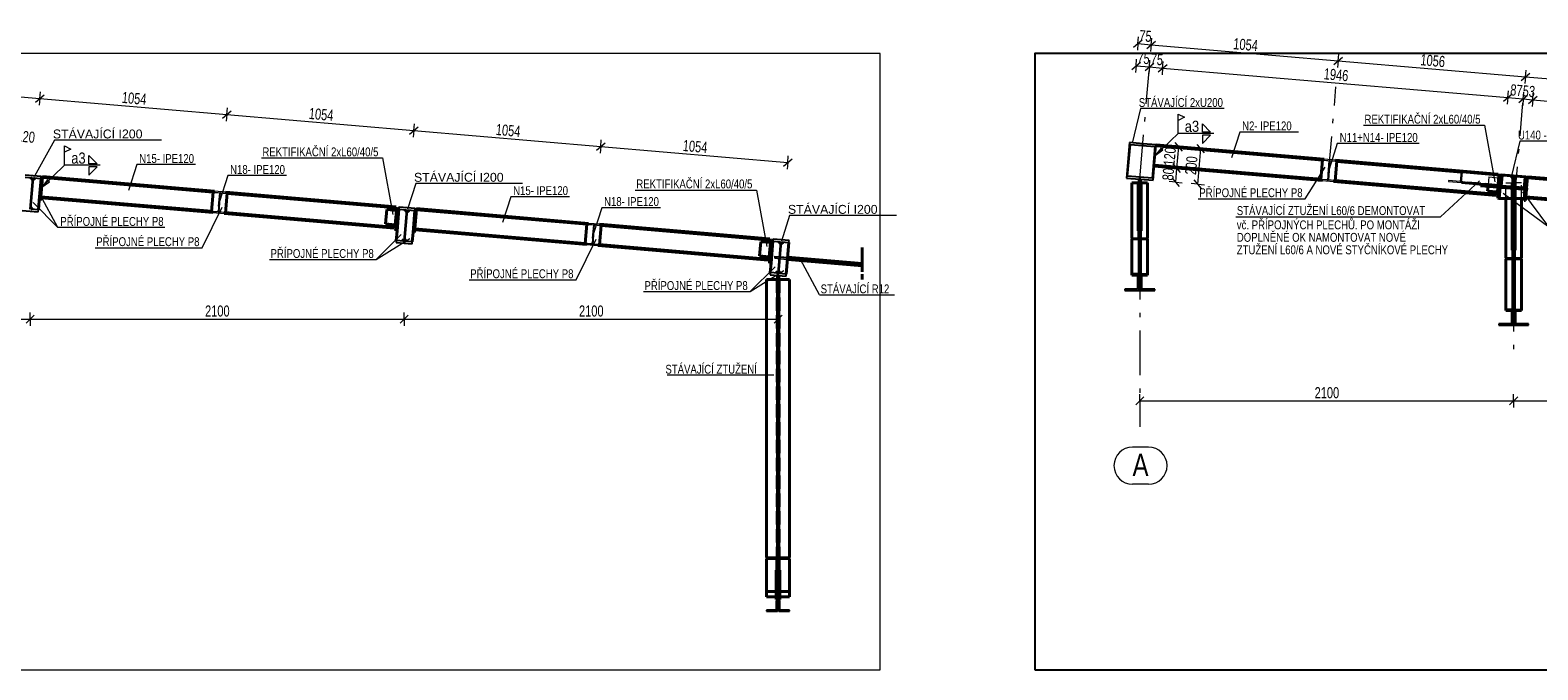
# Model space of a CAD drawing. Header units: metres. Extents: x 217 to 322, y -6 to 53.
# Tile 8 of 39: x 239 to 272, y 14 to 28. Entities that reach past the tile are written whole.
import ezdxf

# ---------------------------------------------------------------- set-up
doc = ezdxf.new("R2010")
doc.units = ezdxf.units.M
for name, pattern in [('__RA_15', [1.7, 1, -0.3, 0.1, -0.3]), ('__RA_2', [0.4, 0.3, -0.1]), ('__RA_4', [0.6, 0.3, -0.1, 0, -0.1, 0, -0.1])]:
    doc.linetypes.add(name, pattern=pattern)
for name, color, linetype, lineweight in [('KOTY', 171, 'Continuous', 18), ('OSY', 204, '__RA_15', 13), ('POPIS', 7, 'Continuous', 13), ('Standard', 7, 'Continuous', 40), ('VYZTUZ', 11, 'Continuous', 50)]:
    doc.layers.add(name, color=color, linetype=linetype, lineweight=lineweight)
doc.styles.add('ARIAL', font='ARIAL.TTF')

msp = doc.modelspace()

# ---------------------------------------------------------------- linework, layer by layer
at = {"layer": 'KOTY', "color": 171, "linetype": 'Continuous', "lineweight": 18}
for p, q in [((263.956, 25.612), (263.824, 25.445)), ((263.824, 25.445), (263.987, 25.6)), ((263.824, 25.445), (263.997, 25.568)), ((263.824, 25.445), (263.824, 25.445)), ((263.824, 25.445), (263.824, 25.445)), ((263.824, 25.445), (263.824, 25.445)), ((263.997, 25.568), (263.956, 25.612)), ((238.944, 24.899), (238.812, 24.733)), ((238.812, 24.733), (238.975, 24.888)), ((238.812, 24.733), (238.985, 24.856)), ((238.812, 24.733), (238.812, 24.733)), ((238.812, 24.733), (238.812, 24.733)), ((238.812, 24.733), (238.812, 24.733)), ((238.985, 24.856), (238.944, 24.899))]:
    msp.add_line(p, q, dxfattribs=at)
for points in [[(264.34, 25.936), (264.34, 26.376), (264.482, 26.302), (264.34, 26.229)], [(264.885, 25.972), (264.885, 26.156), (265.069, 25.972), (264.885, 25.972)], [(265.14, 25.936), (264.34, 25.936), (263.824, 25.445)], [(264.885, 25.9), (264.885, 25.716), (265.069, 25.9), (264.885, 25.9)], [(239.328, 25.224), (239.328, 25.664), (239.47, 25.59), (239.328, 25.516)], [(239.874, 25.26), (239.873, 25.444), (240.058, 25.26), (239.874, 25.26)], [(240.128, 25.224), (239.328, 25.224), (238.812, 24.733)], [(239.874, 25.188), (239.873, 25.004), (240.058, 25.188), (239.874, 25.188)]]:
    msp.add_lwpolyline(points, dxfattribs=at)
at = {"layer": 'OSY', "color": 204, "linetype": '__RA_15', "lineweight": 13}
for p, q in [((263.477, 24.913), (263.686, 27.344)), ((267.705, 24.872), (267.886, 26.984)), ((271.877, 24.193), (272.086, 26.624)), ((263.477, 24.913), (263.477, 19.353)), ((271.877, 24.193), (271.877, 21.073))]:
    msp.add_line(p, q, dxfattribs=at)
at = {"layer": 'OSY', "color": 204, "linetype": 'Continuous', "lineweight": 13}
for p, q in [((263.674, 18.897), (263.316, 18.897)), ((263.674, 18.064), (263.316, 18.064))]:
    msp.add_line(p, q, dxfattribs=at)
for centre, start, end in [((263.316, 18.481), 90, 270), ((263.674, 18.481), 270, 90)]:
    msp.add_arc(centre, 0.417, start, end, dxfattribs=at)
at = {"layer": 'Standard', "color": 204, "linetype": 'Continuous', "lineweight": 13}
for p, q in [((263.495, 26.498), (263.309, 25.72)), ((265.375, 26.498), (263.495, 26.498)), ((268.503, 26.124), (271.223, 26.124)), ((271.223, 26.124), (271.454, 24.853)), ((239.101, 25.792), (238.649, 24.981)), ((241.501, 25.792), (239.101, 25.792)), ((265.725, 25.972), (265.538, 25.394)), ((267.045, 25.972), (265.725, 25.972)), ((272.012, 25.768), (271.826, 24.99)), ((276.292, 25.768), (272.012, 25.768)), ((267.916, 25.713), (267.729, 25.135)), ((269.756, 25.713), (267.916, 25.713)), ((240.949, 25.24), (240.763, 24.662)), ((242.269, 25.24), (240.949, 25.24)), ((243.747, 25.389), (246.467, 25.389)), ((246.467, 25.389), (246.698, 24.119)), ((267.193, 24.472), (267.646, 25.186)), ((242.992, 24.993), (242.805, 24.415)), ((244.312, 24.993), (242.992, 24.993)), ((247.213, 24.819), (247.027, 24.241)), ((249.613, 24.819), (247.213, 24.819)), ((270.235, 24.071), (271.113, 24.879)), ((238.618, 24.387), (239.178, 23.828)), ((239.178, 23.828), (238.778, 24.56)), ((249.349, 24.52), (249.163, 23.942)), ((250.669, 24.52), (249.349, 24.52)), ((252.147, 24.669), (254.867, 24.669)), ((254.867, 24.669), (255.098, 23.399)), ((264.793, 24.472), (267.193, 24.472)), ((271.641, 24.595), (272.67, 23.842)), ((272.67, 23.842), (272.086, 24.628)), ((242.415, 23.373), (242.868, 24.287)), ((251.392, 24.273), (251.205, 23.695)), ((252.712, 24.273), (251.392, 24.273)), ((255.613, 24.099), (255.427, 23.521)), ((258.013, 24.099), (255.613, 24.099)), ((265.635, 24.071), (270.235, 24.071)), ((241.578, 23.828), (239.178, 23.828)), ((240.015, 23.373), (242.415, 23.373)), ((246.888, 23.667), (246.329, 23.108)), ((246.329, 23.108), (247.081, 23.579)), ((250.815, 22.653), (251.268, 23.567)), ((243.929, 23.108), (246.329, 23.108)), ((256.287, 22.313), (255.855, 23.11)), ((255.288, 22.947), (254.729, 22.388)), ((254.729, 22.388), (255.481, 22.859)), ((248.415, 22.653), (250.815, 22.653)), ((252.329, 22.388), (254.729, 22.388)), ((256.287, 22.313), (257.967, 22.313)), ((255.261, 20.509), (252.861, 20.509))]:
    msp.add_line(p, q, dxfattribs=at)
at = {"layer": 'Standard', "color": 2, "linetype": 'Continuous', "lineweight": 25}
for p, q in [((263.247, 25.736), (263.179, 24.939)), ((263.206, 24.98), (263.267, 25.69)), ((263.546, 25.71), (263.247, 25.736)), ((263.267, 25.69), (263.542, 25.666)), ((263.542, 25.666), (263.546, 25.71)), ((263.546, 25.71), (263.542, 25.666)), ((263.542, 25.666), (263.817, 25.643)), ((263.845, 25.684), (263.546, 25.71)), ((263.817, 25.643), (263.756, 24.933)), ((263.776, 24.887), (263.845, 25.684)), ((238.438, 24.96), (238.607, 24.945)), ((238.801, 24.975), (238.442, 25.005)), ((238.607, 24.945), (238.546, 24.24)), ((238.569, 24.238), (238.629, 24.943)), ((238.629, 24.943), (238.797, 24.929)), ((238.797, 24.929), (238.801, 24.975)), ((263.179, 24.939), (263.477, 24.913)), ((263.481, 24.957), (263.206, 24.98)), ((263.477, 24.913), (263.481, 24.957)), ((263.481, 24.957), (263.477, 24.913)), ((263.477, 24.913), (263.776, 24.887)), ((263.756, 24.933), (263.481, 24.957)), ((271.598, 25.02), (271.576, 24.761)), ((271.576, 24.761), (271.612, 24.758)), ((272.156, 24.972), (271.598, 25.02)), ((271.612, 24.758), (271.633, 24.997)), ((271.633, 24.997), (272.119, 24.955)), ((272.119, 24.955), (272.098, 24.716)), ((272.134, 24.713), (272.156, 24.972)), ((272.098, 24.716), (272.134, 24.713)), ((238.374, 24.208), (238.733, 24.178)), ((238.737, 24.223), (238.569, 24.238)), ((238.733, 24.178), (238.737, 24.223)), ((246.842, 24.285), (246.838, 24.24)), ((246.838, 24.24), (247.007, 24.225)), ((247.201, 24.255), (246.842, 24.285)), ((247.007, 24.225), (246.946, 23.52)), ((246.969, 23.518), (247.029, 24.223)), ((247.029, 24.223), (247.197, 24.209)), ((247.197, 24.209), (247.201, 24.255)), ((263.461, 23.752), (263.445, 23.752)), ((263.445, 23.752), (263.445, 23.582)), ((263.461, 23.564), (263.461, 23.752)), ((263.493, 23.752), (263.493, 23.564)), ((263.509, 23.752), (263.493, 23.752)), ((263.509, 23.582), (263.509, 23.752)), ((246.778, 23.534), (246.774, 23.488)), ((246.774, 23.488), (247.133, 23.458)), ((246.946, 23.52), (246.778, 23.534)), ((247.137, 23.503), (246.969, 23.518)), ((247.133, 23.458), (247.137, 23.503)), ((255.242, 23.565), (255.238, 23.52)), ((255.238, 23.52), (255.407, 23.505)), ((255.601, 23.535), (255.242, 23.565)), ((255.407, 23.505), (255.346, 22.8)), ((255.369, 22.798), (255.429, 23.503)), ((255.429, 23.503), (255.597, 23.489)), ((255.597, 23.489), (255.601, 23.535)), ((263.445, 23.582), (263.301, 23.582)), ((263.301, 23.582), (263.301, 23.564)), ((263.301, 23.564), (263.461, 23.564)), ((263.493, 23.564), (263.653, 23.564)), ((263.653, 23.582), (263.509, 23.582)), ((263.653, 23.564), (263.653, 23.582)), ((271.845, 23.137), (271.701, 23.137)), ((271.701, 23.137), (271.701, 23.117)), ((271.701, 23.117), (271.861, 23.117)), ((271.861, 23.322), (271.845, 23.322)), ((271.845, 23.322), (271.845, 23.137)), ((271.861, 23.117), (271.861, 23.322)), ((271.893, 23.322), (271.893, 23.117)), ((271.909, 23.322), (271.893, 23.322)), ((271.893, 23.117), (272.053, 23.117)), ((271.909, 23.137), (271.909, 23.322)), ((272.053, 23.137), (271.909, 23.137)), ((272.053, 23.117), (272.053, 23.137)), ((255.178, 22.814), (255.174, 22.768)), ((255.174, 22.768), (255.533, 22.738)), ((255.346, 22.8), (255.178, 22.814)), ((255.537, 22.783), (255.369, 22.798)), ((255.533, 22.738), (255.537, 22.783)), ((263.461, 22.733), (263.429, 22.733)), ((263.429, 22.733), (263.429, 22.445)), ((263.461, 22.413), (263.461, 22.733)), ((263.525, 22.733), (263.493, 22.733)), ((263.493, 22.733), (263.493, 22.413)), ((263.525, 22.445), (263.525, 22.733)), ((263.429, 22.445), (263.141, 22.445)), ((263.141, 22.445), (263.141, 22.413)), ((263.141, 22.413), (263.461, 22.413)), ((263.493, 22.413), (263.813, 22.413)), ((263.813, 22.445), (263.525, 22.445)), ((263.813, 22.413), (263.813, 22.445)), ((271.861, 21.956), (271.829, 21.956)), ((271.829, 21.956), (271.829, 21.668)), ((271.861, 21.636), (271.861, 21.956)), ((271.925, 21.956), (271.893, 21.956)), ((271.893, 21.956), (271.893, 21.636)), ((271.925, 21.668), (271.925, 21.956)), ((271.829, 21.668), (271.541, 21.668)), ((271.541, 21.668), (271.541, 21.636)), ((271.541, 21.636), (271.861, 21.636)), ((271.893, 21.636), (272.213, 21.636)), ((272.213, 21.668), (271.925, 21.668)), ((272.213, 21.636), (272.213, 21.668)), ((255.337, 16.416), (255.097, 16.416)), ((255.097, 16.416), (255.097, 16.388)), ((255.097, 16.388), (255.313, 16.388)), ((255.313, 16.388), (255.313, 16.135)), ((255.337, 16.135), (255.337, 16.416)), ((255.369, 16.416), (255.369, 16.135)), ((255.609, 16.416), (255.369, 16.416)), ((255.393, 16.388), (255.609, 16.388)), ((255.393, 16.135), (255.393, 16.388)), ((255.609, 16.388), (255.609, 16.416)), ((255.313, 16.135), (255.337, 16.135)), ((255.369, 16.135), (255.393, 16.135)), ((255.337, 15.453), (255.313, 15.453)), ((255.313, 15.453), (255.313, 15.237)), ((255.337, 15.213), (255.337, 15.453)), ((255.393, 15.453), (255.369, 15.453)), ((255.369, 15.453), (255.369, 15.213)), ((255.393, 15.237), (255.393, 15.453)), ((255.313, 15.237), (255.097, 15.237)), ((255.097, 15.237), (255.097, 15.213)), ((255.097, 15.213), (255.337, 15.213)), ((255.369, 15.213), (255.609, 15.213)), ((255.609, 15.237), (255.393, 15.237)), ((255.609, 15.213), (255.609, 15.237))]:
    msp.add_line(p, q, dxfattribs=at)
at = {"layer": 'Standard', "color": 1, "linetype": 'Continuous', "lineweight": 40}
for p, q in [((263.843, 25.659), (267.584, 25.339)), ((263.845, 25.684), (267.618, 25.361)), ((263.804, 25.206), (267.577, 24.883)), ((263.806, 25.231), (267.547, 24.911)), ((267.547, 24.905), (267.585, 25.344)), ((267.585, 25.344), (267.617, 25.341)), ((267.903, 25.316), (267.866, 24.878)), ((267.872, 25.319), (267.903, 25.316)), ((267.873, 25.339), (271.527, 25.026)), ((267.903, 25.311), (270.696, 25.072)), ((270.726, 25.075), (271.574, 25.002)), ((238.567, 24.949), (238.603, 24.905)), ((238.669, 24.94), (238.626, 24.903)), ((238.797, 24.929), (238.755, 24.437)), ((238.787, 24.434), (238.831, 24.952)), ((238.831, 24.952), (238.799, 24.955)), ((238.831, 24.952), (238.833, 24.972)), ((242.66, 24.619), (238.831, 24.947)), ((238.833, 24.972), (242.694, 24.641)), ((263.301, 23.582), (263.301, 24.833)), ((263.301, 24.833), (263.445, 24.833)), ((263.445, 23.752), (263.445, 24.833)), ((263.445, 24.833), (263.461, 24.833)), ((263.461, 24.909), (263.461, 24.629)), ((263.493, 24.909), (263.461, 24.909)), ((263.493, 24.629), (263.493, 24.909)), ((263.509, 24.833), (263.493, 24.833)), ((263.509, 23.752), (263.509, 24.833)), ((263.653, 24.833), (263.509, 24.833)), ((263.653, 23.582), (263.653, 24.833)), ((267.579, 24.903), (267.547, 24.905)), ((267.832, 24.861), (271.486, 24.548)), ((267.866, 24.878), (267.834, 24.881)), ((267.866, 24.883), (271.488, 24.573)), ((271.553, 24.763), (270.706, 24.836)), ((271.136, 24.798), (271.134, 24.767)), ((271.609, 24.726), (271.134, 24.767)), ((271.136, 24.798), (271.576, 24.761)), ((271.303, 24.752), (271.293, 24.644)), ((271.522, 24.733), (271.512, 24.626)), ((271.542, 24.732), (271.52, 24.485)), ((271.527, 25.026), (271.525, 25.006)), ((271.552, 24.482), (271.574, 24.729)), ((271.574, 25.002), (271.553, 24.763)), ((271.597, 25), (271.574, 25.002)), ((271.612, 24.758), (271.609, 24.726)), ((271.609, 24.726), (272.171, 24.678)), ((272.098, 24.716), (271.612, 24.758)), ((271.861, 24.934), (271.822, 24.981)), ((271.845, 24.738), (271.845, 24.833)), ((271.845, 24.833), (271.861, 24.833)), ((271.861, 24.969), (271.861, 24.736)), ((271.893, 24.969), (271.861, 24.969)), ((271.933, 24.971), (271.893, 24.934)), ((271.893, 24.734), (271.893, 24.969)), ((271.909, 24.833), (271.893, 24.833)), ((271.909, 24.732), (271.909, 24.833)), ((272.187, 24.949), (272.155, 24.952)), ((272.166, 24.71), (272.187, 24.949)), ((272.186, 24.944), (275.984, 24.619)), ((272.187, 24.949), (272.188, 24.969)), ((272.188, 24.969), (276.018, 24.641)), ((238.737, 24.223), (238.755, 24.437)), ((238.755, 24.437), (238.787, 24.434)), ((242.653, 24.163), (238.792, 24.494)), ((242.623, 24.191), (238.794, 24.519)), ((242.623, 24.185), (242.661, 24.624)), ((242.661, 24.624), (242.693, 24.621)), ((242.979, 24.596), (242.942, 24.158)), ((242.948, 24.599), (242.979, 24.596)), ((242.949, 24.619), (246.771, 24.292)), ((246.769, 24.266), (242.979, 24.591)), ((263.461, 24.629), (263.461, 23.752)), ((263.461, 24.629), (263.493, 24.629)), ((263.493, 24.629), (263.493, 23.752)), ((271.512, 24.626), (271.293, 24.644)), ((271.488, 24.573), (271.486, 24.548)), ((271.493, 24.627), (271.488, 24.573)), ((271.532, 24.624), (271.512, 24.626)), ((271.52, 24.485), (271.552, 24.482)), ((271.622, 24.476), (271.552, 24.482)), ((271.622, 24.476), (271.821, 24.476)), ((271.701, 23.137), (271.701, 24.476)), ((271.821, 24.476), (271.845, 24.5)), ((271.845, 23.322), (271.845, 24.706)), ((271.861, 24.704), (271.861, 24.629)), ((271.861, 24.629), (271.861, 23.322)), ((271.861, 24.629), (271.893, 24.629)), ((271.893, 24.629), (271.893, 24.701)), ((271.893, 24.629), (271.893, 23.322)), ((271.909, 23.322), (271.909, 24.7)), ((271.909, 24.5), (271.933, 24.476)), ((272.114, 24.476), (271.933, 24.476)), ((272.053, 23.137), (272.053, 24.476)), ((272.131, 24.681), (272.11, 24.434)), ((272.11, 24.434), (272.142, 24.431)), ((272.174, 24.71), (272.134, 24.713)), ((272.142, 24.431), (272.163, 24.678)), ((272.147, 24.491), (275.977, 24.163)), ((272.149, 24.516), (275.947, 24.191)), ((272.171, 24.678), (272.174, 24.71)), ((238.572, 24.278), (238.608, 24.234)), ((242.655, 24.183), (242.623, 24.185)), ((246.73, 23.813), (242.908, 24.141)), ((242.942, 24.158), (242.91, 24.161)), ((246.732, 23.838), (242.942, 24.163)), ((246.565, 24.229), (246.537, 23.91)), ((246.565, 24.229), (246.784, 24.21)), ((246.784, 24.21), (246.756, 23.891)), ((246.809, 24.268), (246.764, 23.75)), ((246.769, 24.266), (246.764, 24.212)), ((246.771, 24.292), (246.769, 24.266)), ((246.784, 24.21), (246.804, 24.208)), ((246.796, 23.747), (246.838, 24.24)), ((246.841, 24.265), (246.809, 24.268)), ((246.967, 24.229), (247.003, 24.185)), ((247.069, 24.22), (247.026, 24.183)), ((247.197, 24.209), (247.155, 23.717)), ((247.187, 23.714), (247.231, 24.232)), ((247.231, 24.232), (247.199, 24.235)), ((247.231, 24.232), (247.233, 24.252)), ((251.06, 23.899), (247.231, 24.227)), ((247.233, 24.252), (251.094, 23.921)), ((246.756, 23.891), (246.537, 23.91)), ((246.732, 23.838), (246.73, 23.813)), ((246.737, 23.893), (246.732, 23.838)), ((246.776, 23.89), (246.756, 23.891)), ((246.764, 23.75), (246.796, 23.747)), ((246.778, 23.534), (246.796, 23.747)), ((247.137, 23.503), (247.155, 23.717)), ((247.155, 23.717), (247.187, 23.714)), ((251.053, 23.443), (247.192, 23.774)), ((251.023, 23.471), (247.194, 23.799)), ((251.023, 23.465), (251.061, 23.904)), ((251.061, 23.904), (251.093, 23.901)), ((251.379, 23.876), (251.342, 23.438)), ((251.348, 23.879), (251.379, 23.876)), ((251.349, 23.899), (255.171, 23.572)), ((255.169, 23.546), (251.379, 23.871)), ((246.95, 23.56), (246.906, 23.523)), ((246.972, 23.558), (247.008, 23.514)), ((251.055, 23.463), (251.023, 23.465)), ((255.13, 23.093), (251.308, 23.421)), ((251.342, 23.438), (251.31, 23.441)), ((255.132, 23.118), (251.342, 23.443)), ((254.965, 23.509), (254.937, 23.19)), ((254.965, 23.509), (255.184, 23.49)), ((255.184, 23.49), (255.156, 23.171)), ((255.209, 23.548), (255.164, 23.03)), ((255.169, 23.546), (255.164, 23.492)), ((255.171, 23.572), (255.169, 23.546)), ((255.184, 23.49), (255.204, 23.488)), ((255.196, 23.027), (255.238, 23.52)), ((255.241, 23.545), (255.209, 23.548)), ((255.367, 23.509), (255.403, 23.465)), ((255.469, 23.5), (255.426, 23.463)), ((255.537, 22.783), (255.597, 23.489)), ((263.301, 23.564), (263.301, 22.758)), ((263.461, 23.564), (263.461, 22.87)), ((263.493, 22.87), (263.493, 23.564)), ((263.653, 22.758), (263.653, 23.564)), ((255.156, 23.171), (254.937, 23.19)), ((255.132, 23.118), (255.13, 23.093)), ((255.137, 23.173), (255.132, 23.118)), ((255.176, 23.17), (255.156, 23.171)), ((255.164, 23.03), (255.196, 23.027)), ((255.565, 23.119), (257.244, 22.975)), ((255.565, 23.112), (257.244, 22.968)), ((257.244, 22.992), (255.567, 23.136)), ((255.568, 23.153), (257.244, 23.009)), ((255.569, 23.16), (257.244, 23.016)), ((271.701, 23.117), (271.701, 21.966)), ((271.861, 23.117), (271.861, 22.221)), ((271.893, 22.221), (271.893, 23.117)), ((272.053, 21.966), (272.053, 23.117)), ((255.178, 22.814), (255.196, 23.027)), ((255.35, 22.84), (255.306, 22.803)), ((255.337, 22.753), (255.337, 22.233)), ((255.353, 22.753), (255.337, 22.753)), ((255.369, 22.233), (255.369, 22.752)), ((255.372, 22.838), (255.408, 22.794)), ((263.461, 22.758), (263.301, 22.758)), ((263.493, 23.005), (263.461, 23.005)), ((263.461, 22.87), (263.461, 22.733)), ((263.493, 22.733), (263.493, 22.87)), ((263.653, 22.758), (263.493, 22.758)), ((255.097, 22.658), (255.337, 22.658)), ((255.097, 22.658), (255.097, 16.416)), ((255.609, 22.658), (255.369, 22.658)), ((255.609, 22.658), (255.609, 16.416)), ((263.461, 22.445), (263.493, 22.445)), ((255.337, 22.233), (255.337, 16.416)), ((255.337, 22.233), (255.369, 22.233)), ((255.369, 22.233), (255.369, 16.416)), ((271.861, 22.348), (271.893, 22.348)), ((271.861, 22.221), (271.861, 21.956)), ((271.893, 21.956), (271.893, 22.221)), ((271.861, 21.966), (271.701, 21.966)), ((272.053, 21.966), (271.893, 21.966)), ((271.861, 21.668), (271.893, 21.668)), ((255.097, 15.658), (255.097, 16.388)), ((255.609, 16.388), (255.609, 15.658)), ((255.313, 15.473), (255.313, 16.135)), ((255.337, 16.135), (255.337, 15.718)), ((255.369, 15.933), (255.337, 15.933)), ((255.369, 15.718), (255.369, 16.135)), ((255.393, 16.135), (255.393, 15.473)), ((255.097, 15.658), (255.097, 15.533)), ((255.313, 15.658), (255.097, 15.658)), ((255.337, 15.718), (255.337, 15.453)), ((255.369, 15.453), (255.369, 15.718)), ((255.609, 15.658), (255.393, 15.658)), ((255.609, 15.658), (255.609, 15.533)), ((255.313, 15.533), (255.097, 15.533)), ((255.337, 15.473), (255.313, 15.473)), ((255.393, 15.473), (255.369, 15.473)), ((255.393, 15.533), (255.609, 15.533)), ((255.337, 15.237), (255.369, 15.237))]:
    msp.add_line(p, q, dxfattribs=at)
at = {"layer": 'Standard', "color": 136, "linetype": '__RA_2', "lineweight": 18}
for p, q in [((267.584, 25.339), (267.616, 25.336)), ((267.617, 25.341), (267.872, 25.319)), ((267.728, 25.326), (267.691, 24.898)), ((267.723, 24.896), (267.76, 25.324)), ((267.756, 25.284), (267.724, 25.286)), ((267.752, 25.324), (267.735, 25.326)), ((267.735, 25.326), (267.752, 25.324)), ((267.871, 25.314), (267.903, 25.311)), ((270.696, 25.072), (271.525, 25.001)), ((267.547, 24.911), (267.579, 24.908)), ((267.834, 24.881), (267.579, 24.903)), ((267.694, 24.938), (267.726, 24.935)), ((267.698, 24.898), (267.716, 24.896)), ((267.698, 24.898), (267.716, 24.896)), ((267.834, 24.886), (267.866, 24.883)), ((271.536, 24.789), (270.678, 24.862)), ((271.305, 24.784), (271.303, 24.752)), ((271.321, 24.963), (271.305, 24.784)), ((271.321, 24.963), (271.54, 24.945)), ((271.358, 24.78), (271.36, 24.804)), ((271.385, 24.777), (271.382, 24.745)), ((271.525, 25.001), (271.493, 24.627)), ((271.524, 24.765), (271.522, 24.733)), ((271.524, 24.765), (271.522, 24.733)), ((271.54, 24.945), (271.524, 24.765)), ((271.525, 25.006), (271.525, 25.001)), ((271.536, 24.789), (271.554, 25.004)), ((271.54, 24.945), (271.56, 24.943)), ((271.544, 24.764), (271.542, 24.732)), ((271.544, 24.763), (271.542, 24.732)), ((271.565, 25.003), (271.544, 24.764)), ((271.574, 25.002), (271.565, 25.003)), ((271.574, 24.729), (271.576, 24.761)), ((271.701, 24.476), (271.701, 24.833)), ((271.701, 24.833), (271.845, 24.833)), ((271.845, 24.706), (271.845, 24.738)), ((271.861, 24.736), (271.861, 24.704)), ((271.893, 24.701), (271.893, 24.734)), ((272.053, 24.833), (271.909, 24.833)), ((271.909, 24.7), (271.909, 24.732)), ((272.053, 24.476), (272.053, 24.833)), ((242.692, 24.616), (242.66, 24.619)), ((242.693, 24.621), (242.948, 24.599)), ((242.804, 24.606), (242.767, 24.178)), ((242.799, 24.176), (242.836, 24.604)), ((242.832, 24.564), (242.8, 24.566)), ((242.828, 24.604), (242.811, 24.606)), ((242.828, 24.604), (242.811, 24.606)), ((242.979, 24.591), (242.947, 24.594)), ((271.845, 24.5), (271.861, 24.516)), ((271.893, 24.516), (271.909, 24.5)), ((272.134, 24.713), (272.131, 24.681)), ((272.163, 24.678), (272.166, 24.71)), ((242.655, 24.188), (242.623, 24.191)), ((242.91, 24.161), (242.655, 24.183)), ((242.77, 24.218), (242.802, 24.215)), ((242.774, 24.178), (242.792, 24.176)), ((242.792, 24.176), (242.774, 24.178)), ((242.942, 24.163), (242.91, 24.166)), ((246.764, 24.212), (246.737, 23.893)), ((251.092, 23.896), (251.06, 23.899)), ((251.093, 23.901), (251.348, 23.879)), ((251.204, 23.886), (251.167, 23.458)), ((251.199, 23.456), (251.236, 23.884)), ((251.232, 23.844), (251.2, 23.846)), ((251.228, 23.884), (251.211, 23.886)), ((251.228, 23.884), (251.211, 23.886)), ((251.379, 23.871), (251.347, 23.874)), ((251.055, 23.468), (251.023, 23.471)), ((251.31, 23.441), (251.055, 23.463)), ((251.17, 23.498), (251.202, 23.495)), ((251.192, 23.456), (251.174, 23.458)), ((251.174, 23.458), (251.192, 23.456)), ((251.342, 23.443), (251.31, 23.446)), ((255.164, 23.492), (255.137, 23.173)), ((263.445, 23.582), (263.445, 22.772)), ((263.509, 22.772), (263.509, 23.582)), ((255.277, 23.137), (255.278, 23.144)), ((255.277, 23.137), (255.397, 23.127)), ((255.278, 23.144), (255.279, 23.161)), ((255.278, 23.144), (255.397, 23.134)), ((255.279, 23.161), (255.281, 23.178)), ((255.399, 23.151), (255.279, 23.161)), ((255.281, 23.185), (255.401, 23.174)), ((255.281, 23.178), (255.281, 23.185)), ((255.281, 23.178), (255.4, 23.167)), ((255.397, 23.134), (255.565, 23.119)), ((255.397, 23.127), (255.565, 23.112)), ((255.567, 23.136), (255.399, 23.151)), ((255.4, 23.167), (255.568, 23.153)), ((255.401, 23.174), (255.569, 23.16)), ((271.845, 23.137), (271.845, 21.979)), ((271.909, 21.979), (271.909, 23.137)), ((255.369, 22.753), (255.353, 22.753)), ((255.369, 22.752), (255.369, 22.753)), ((263.445, 22.793), (263.301, 22.793)), ((263.301, 22.772), (263.445, 22.772)), ((263.445, 22.894), (263.461, 22.894)), ((263.461, 22.793), (263.445, 22.793)), ((263.493, 22.894), (263.509, 22.894)), ((263.493, 22.793), (263.509, 22.793)), ((263.509, 22.793), (263.653, 22.793)), ((263.509, 22.772), (263.653, 22.772)), ((255.313, 22.658), (255.313, 16.388)), ((255.393, 22.658), (255.393, 16.388)), ((271.845, 22.091), (271.861, 22.091)), ((271.893, 22.091), (271.909, 22.091)), ((271.845, 21.996), (271.701, 21.996)), ((271.701, 21.979), (271.845, 21.979)), ((271.861, 21.996), (271.845, 21.996)), ((271.893, 21.996), (271.909, 21.996)), ((271.909, 21.996), (272.053, 21.996)), ((271.909, 21.979), (272.053, 21.979)), ((255.097, 15.678), (255.337, 15.678)), ((255.369, 15.678), (255.609, 15.678)), ((255.337, 15.533), (255.313, 15.533)), ((255.369, 15.533), (255.393, 15.533))]:
    msp.add_line(p, q, dxfattribs=at)
at = {"layer": 'Standard', "color": 136, "linetype": 'Continuous', "lineweight": 18}
for p, q in [((267.618, 25.361), (267.616, 25.336)), ((267.616, 25.336), (267.735, 25.326)), ((267.873, 25.339), (267.618, 25.361)), ((267.735, 25.326), (267.698, 24.898)), ((267.716, 24.896), (267.752, 25.324)), ((267.752, 25.324), (267.871, 25.314)), ((267.871, 25.314), (267.873, 25.339)), ((270.697, 25.077), (270.678, 24.862)), ((270.726, 25.075), (270.697, 25.077)), ((270.706, 24.836), (270.726, 25.075)), ((267.579, 24.908), (267.577, 24.883)), ((267.577, 24.883), (267.832, 24.861)), ((267.698, 24.898), (267.579, 24.908)), ((267.834, 24.886), (267.716, 24.896)), ((267.832, 24.861), (267.834, 24.886)), ((270.415, 24.885), (270.413, 24.861)), ((270.413, 24.861), (270.706, 24.836)), ((270.678, 24.862), (270.415, 24.885)), ((242.694, 24.641), (242.692, 24.616)), ((242.692, 24.616), (242.811, 24.606)), ((242.949, 24.619), (242.694, 24.641)), ((242.811, 24.606), (242.774, 24.178)), ((242.792, 24.176), (242.828, 24.604)), ((242.828, 24.604), (242.947, 24.594)), ((242.947, 24.594), (242.949, 24.619)), ((242.655, 24.188), (242.653, 24.163)), ((242.653, 24.163), (242.908, 24.141)), ((242.774, 24.178), (242.655, 24.188)), ((242.91, 24.166), (242.792, 24.176)), ((242.908, 24.141), (242.91, 24.166)), ((251.094, 23.921), (251.092, 23.896)), ((251.092, 23.896), (251.211, 23.886)), ((251.349, 23.899), (251.094, 23.921)), ((251.211, 23.886), (251.174, 23.458)), ((251.192, 23.456), (251.228, 23.884)), ((251.228, 23.884), (251.347, 23.874)), ((251.347, 23.874), (251.349, 23.899)), ((251.055, 23.468), (251.053, 23.443)), ((251.053, 23.443), (251.308, 23.421)), ((251.174, 23.458), (251.055, 23.468)), ((251.31, 23.446), (251.192, 23.456)), ((251.308, 23.421), (251.31, 23.446))]:
    msp.add_line(p, q, dxfattribs=at)
at = {"layer": 'Standard', "color": 1, "linetype": '__RA_4', "lineweight": 40}
for p, q in [((257.244, 23.379), (257.244, 22.623)), ((257.244, 23.362), (257.244, 22.606)), ((257.244, 23.17), (257.244, 22.856)), ((257.244, 23.129), (257.244, 22.815))]:
    msp.add_line(p, q, dxfattribs=at)
at = {"layer": 'Standard', "color": 7, "linetype": 'Continuous', "lineweight": 13}
msp.add_lwpolyline([(227.924, 13.896), (257.644, 13.896), (257.644, 27.736), (227.924, 27.736)], dxfattribs=at)
at = {"layer": 'Standard', "color": 7, "linetype": 'Continuous', "lineweight": 25}
msp.add_lwpolyline([(261.121, 13.896), (290.968, 13.896), (290.968, 27.736), (261.121, 27.736), (261.121, 13.896)], dxfattribs=at)
at = {"layer": 'VYZTUZ', "color": 171, "linetype": 'Continuous', "lineweight": 18}
for p, q in [((263.34, 27.876), (263.535, 28.04)), ((263.437, 27.958), (263.425, 27.808)), ((263.437, 27.958), (263.45, 28.107)), ((263.437, 27.958), (263.736, 27.932)), ((263.639, 27.85), (263.834, 28.014)), ((263.736, 27.932), (263.723, 27.783)), ((263.736, 27.932), (263.749, 28.082)), ((263.736, 27.932), (267.936, 27.572)), ((263.297, 27.378), (263.492, 27.542)), ((263.395, 27.46), (263.382, 27.31)), ((263.395, 27.46), (263.407, 27.609)), ((263.395, 27.46), (263.694, 27.434)), ((263.596, 27.352), (263.791, 27.516)), ((263.694, 27.434), (263.681, 27.285)), ((263.694, 27.434), (263.706, 27.584)), ((263.694, 27.434), (263.992, 27.408)), ((263.895, 27.326), (264.09, 27.49)), ((263.992, 27.408), (264.005, 27.558)), ((267.839, 27.49), (268.034, 27.654)), ((267.936, 27.572), (267.923, 27.423)), ((267.936, 27.572), (267.949, 27.722)), ((267.936, 27.572), (272.144, 27.212)), ((263.992, 27.408), (263.98, 27.259)), ((263.992, 27.408), (271.746, 26.744)), ((272.046, 27.13), (272.241, 27.294)), ((272.144, 27.212), (272.131, 27.062)), ((272.144, 27.212), (272.157, 27.361)), ((272.144, 27.212), (276.336, 26.852)), ((234.571, 27.085), (238.77, 26.725)), ((238.673, 26.643), (238.868, 26.807)), ((238.77, 26.725), (238.783, 26.875)), ((271.649, 26.662), (271.844, 26.826)), ((271.746, 26.744), (271.759, 26.893)), ((271.996, 26.632), (272.191, 26.796)), ((272.094, 26.714), (272.106, 26.864)), ((272.207, 26.614), (272.402, 26.778)), ((272.304, 26.696), (272.317, 26.845)), ((238.77, 26.725), (238.758, 26.576)), ((238.77, 26.725), (242.97, 26.365)), ((242.873, 26.283), (243.068, 26.447)), ((242.97, 26.365), (242.983, 26.515)), ((271.746, 26.744), (271.733, 26.594)), ((271.746, 26.744), (272.094, 26.714)), ((272.094, 26.714), (272.081, 26.565)), ((272.094, 26.714), (272.304, 26.696)), ((272.304, 26.696), (272.291, 26.547)), ((272.304, 26.696), (280.146, 26.024)), ((242.97, 26.365), (242.958, 26.216)), ((242.97, 26.365), (247.17, 26.005)), ((247.073, 25.923), (247.268, 26.087)), ((247.17, 26.005), (247.183, 26.155)), ((247.17, 26.005), (247.158, 25.856)), ((247.17, 26.005), (251.37, 25.645)), ((251.37, 25.645), (251.383, 25.795)), ((251.273, 25.563), (251.468, 25.727)), ((251.37, 25.645), (251.358, 25.496)), ((251.37, 25.645), (255.57, 25.285)), ((255.57, 25.285), (255.583, 25.435)), ((264.353, 25.641), (264.204, 25.654)), ((264.435, 25.543), (264.271, 25.738)), ((264.312, 25.163), (264.353, 25.641)), ((264.353, 25.641), (264.503, 25.628)), ((264.851, 25.598), (264.702, 25.611)), ((264.933, 25.501), (264.769, 25.695)), ((264.851, 25.598), (265.001, 25.585)), ((255.473, 25.203), (255.668, 25.367)), ((255.57, 25.285), (255.558, 25.136)), ((264.312, 25.163), (264.163, 25.175)), ((264.394, 25.065), (264.23, 25.26)), ((264.285, 24.844), (264.312, 25.163)), ((264.312, 25.163), (264.462, 25.15)), ((264.285, 24.844), (264.135, 24.857)), ((264.367, 24.746), (264.203, 24.941)), ((264.285, 24.844), (264.434, 24.831)), ((264.783, 24.801), (264.634, 24.814)), ((264.865, 24.704), (264.701, 24.898)), ((264.783, 24.801), (264.933, 24.788)), ((230.153, 21.77), (238.553, 21.77)), ((238.463, 21.68), (238.643, 21.86)), ((238.553, 21.77), (238.553, 21.92)), ((238.553, 21.77), (238.553, 21.62)), ((238.553, 21.77), (246.953, 21.77)), ((246.863, 21.68), (247.043, 21.86)), ((246.953, 21.77), (246.953, 21.92)), ((246.953, 21.77), (246.953, 21.62)), ((246.953, 21.77), (255.353, 21.77)), ((255.263, 21.68), (255.443, 21.86)), ((255.353, 21.77), (255.353, 21.92)), ((255.353, 21.77), (255.353, 21.62)), ((263.387, 19.846), (263.567, 20.026)), ((263.477, 19.936), (263.477, 20.086)), ((271.787, 19.846), (271.967, 20.026)), ((271.877, 19.936), (271.877, 20.086)), ((263.477, 19.936), (263.477, 19.786)), ((263.477, 19.936), (271.877, 19.936)), ((271.877, 19.936), (271.877, 19.786)), ((271.877, 19.936), (280.277, 19.936))]:
    msp.add_line(p, q, dxfattribs=at)
msp.add_lwpolyline([(264.783, 24.801), (264.79, 24.883), (264.79, 24.883), (264.851, 25.598)], dxfattribs=at)

# ---------------------------------------------------------------- texts
at = {"layer": 'KOTY', "color": 171, "linetype": 'Continuous', "lineweight": 18, "char_height": 0.25, "width": 0.10417, "attachment_point": 7, "style": 'ARIAL'}
for insert in [(264.489, 25.971), (239.477, 25.258)]:
    msp.add_mtext('\\W0.83;a3', dxfattribs=dict(at, insert=insert))
at = {"layer": 'OSY', "color": 204, "linetype": '__RA_15', "lineweight": 13, "insert": (263.316, 18.247), "char_height": 0.5, "width": 0.19231, "attachment_point": 7, "style": 'ARIAL'}
msp.add_mtext('\\W0.77;A', dxfattribs=at)
at = {"layer": 'POPIS', "color": 204, "linetype": 'Continuous', "lineweight": 13, "char_height": 0.2, "attachment_point": 7, "style": 'ARIAL'}
for s, insert, width in [('\\W0.77;STÁVAJÍCÍ\\~2xU200', (263.457, 26.531), 0.07692), ('\\W0.77;REKTIFIKAČNÍ\\~2xL60/40/5', (268.526, 26.157), 0.07692), ('\\W0.99;STÁVAJÍCÍ\\~I200', (239.063, 25.825), 0.09912), ('\\W0.77;N2-\\~IPE120', (265.778, 26.006), 0.07692), ('\\W0.77;N11+N14-\\~IPE120', (267.969, 25.747), 0.07692), ('\\W0.77;U140\\~-\\~STÁVAJÍCÍ\\~PŘÍHRADOVÁ\\~VAZNICE', (271.974, 25.801), 0.07692), ('\\W0.77;N15-\\~IPE120', (241.003, 25.273), 0.07692), ('\\W0.77;REKTIFIKAČNÍ\\~2xL60/40/5', (243.77, 25.423), 0.07692), ('\\W0.77;N18-\\~IPE120', (243.045, 25.027), 0.07692), ('\\W0.99;STÁVAJÍCÍ\\~I200', (247.175, 24.852), 0.09912), ('\\W0.77;N15-\\~IPE120', (249.403, 24.553), 0.07692), ('\\W0.77;REKTIFIKAČNÍ\\~2xL60/40/5', (252.17, 24.703), 0.07692), ('\\W0.77;PŘÍPOJNÉ\\~PLECHY\\~P8', (264.816, 24.506), 0.07692), ('\\W0.77;N18-\\~IPE120', (251.445, 24.307), 0.07692), ('\\W0.99;STÁVAJÍCÍ\\~I200', (255.575, 24.132), 0.09912), ('\\W0.77;PŘÍPOJNÉ\\~PLECHY\\~P8', (239.231, 23.861), 0.07692), ('\\W0.77;vč.\\~PŘÍPOJNÝCH\\~PLECHŮ.\\~PO\\~MONTÁŽI', (265.658, 23.784), 0.07692), ('\\W0.77;STÁVAJÍCÍ\\~ZTUŽENÍ\\~L60/6\\~DEMONTOVAT', (265.658, 24.104), 0.07692), ('\\W0.77;DOPLNĚNÉ\\~OK\\~NAMONTOVAT\\~NOVÉ', (265.658, 23.504), 0.07692), ('\\W0.77;PŘÍPOJNÉ\\~PLECHY\\~P8', (240.038, 23.407), 0.07692), ('\\W0.77;PŘÍPOJNÉ\\~PLECHY\\~P8', (243.953, 23.141), 0.07692), ('\\W0.77;ZTUŽENÍ\\~L60/6\\~A\\~NOVÉ\\~STYČNÍKOVÉ\\~PLECHY', (265.658, 23.224), 0.07692), ('\\W0.77;PŘÍPOJNÉ\\~PLECHY\\~P8', (248.438, 22.687), 0.07692), ('\\W0.77;PŘÍPOJNÉ\\~PLECHY\\~P8', (252.353, 22.421), 0.07692), ('\\W0.77;STÁVAJÍCÍ\\~R12', (256.31, 22.346), 0.07692), ('\\W0.77;STÁVAJÍCÍ\\~ZTUŽENÍ', (252.823, 20.542), 0.07692)]:
    msp.add_mtext(s, dxfattribs=dict(at, insert=insert, width=width))
at = {"layer": 'VYZTUZ', "color": 171, "linetype": 'Continuous', "lineweight": 18, "char_height": 0.25, "width": 0.08929, "attachment_point": 7, "style": 'ARIAL'}
for s, insert, rotation in [('\\W0.71;75', (263.458, 28.011), 355.1009), ('\\W0.71;1054', (265.57, 27.829), 355.1009), ('\\W0.71;75', (263.415, 27.512), 355.1009), ('\\W0.71;75', (263.714, 27.487), 355.1009), ('\\W0.71;1056', (269.774, 27.469), 355.1009), ('\\W0.71;1946', (267.603, 27.153), 355.1009), ('\\W0.71;1054', (240.605, 26.623), 355.1009), ('\\W0.71;87', (271.792, 26.794), 355.1009), ('\\W0.71;53', (272.071, 26.771), 355.1009), ('\\W0.71;1054', (244.805, 26.263), 355.1009), ('\\W0.71;1054', (249.005, 25.903), 355.1009), ('\\W0.71;min.20', (237.907, 25.785), 355.1009), ('\\W0.71;1054', (253.205, 25.543), 355.1009), ('\\W0.71;120', (264.261, 25.205), 85.1009), ('\\W0.71;200', (264.746, 25.003), 85.1009), ('\\W0.71;80', (264.233, 24.875), 85.1009)]:
    msp.add_mtext(s, dxfattribs=dict(at, insert=insert, rotation=rotation))
for insert in [(242.482, 21.824), (250.882, 21.824), (267.406, 19.99)]:
    msp.add_mtext('\\W0.71;2100', dxfattribs=dict(at, insert=insert))

doc.saveas('drawing.dxf')
